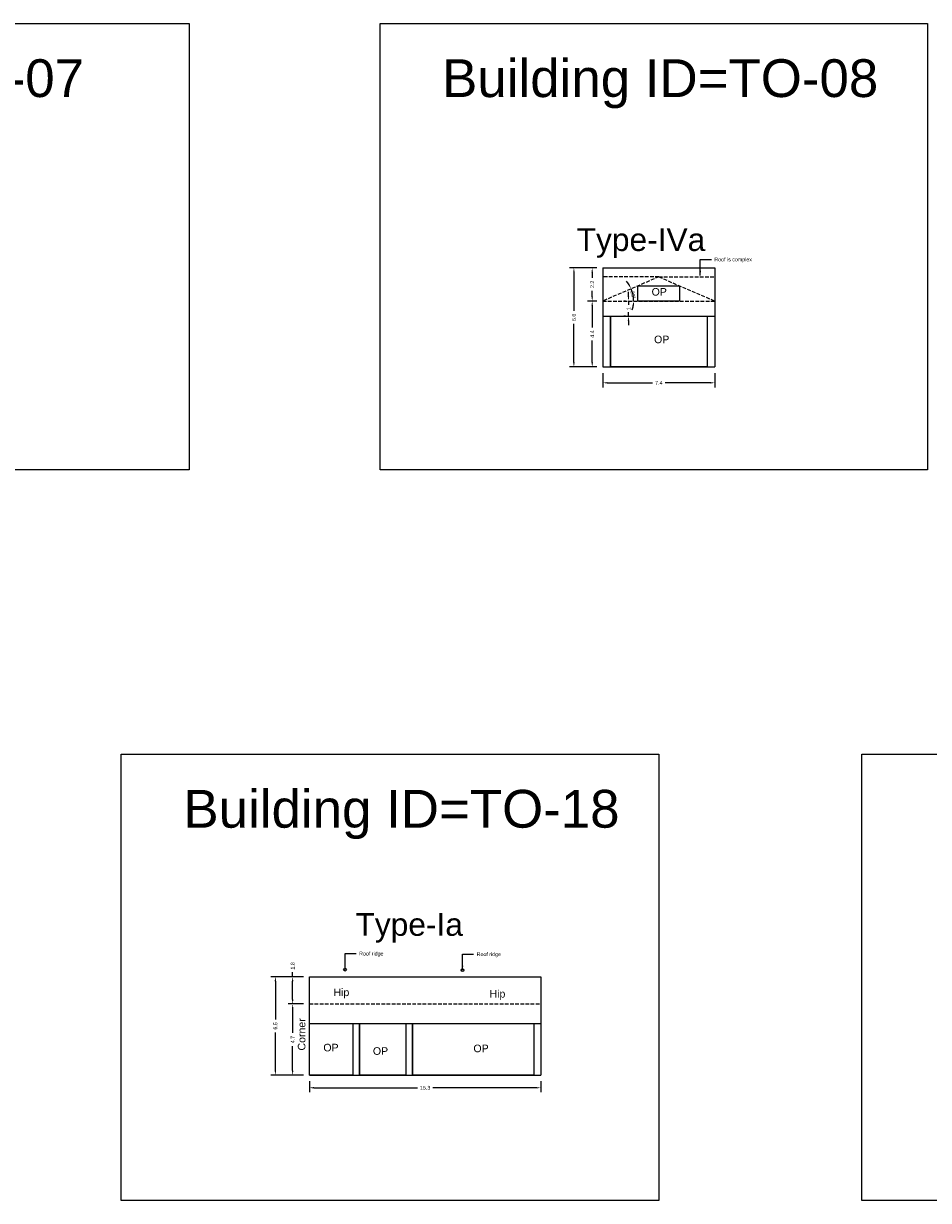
# Model space of a CAD drawing. Header units: metres. Extents: x 3416649 to 3417130, y -6713042 to -6712690.
# Tile 67 of 70: x 3416953 to 3417013, y -6712768 to -6712690. Entities that reach past the tile are written whole.
import ezdxf

# ---------------------------------------------------------------- set-up
doc = ezdxf.new("R2010")
doc.units = ezdxf.units.M
doc.linetypes.add('ACAD_ISO02W100', pattern=[15, 12, -3])
doc.layers.add('Dotted', color=7, linetype='ACAD_ISO02W100', plot=False)
doc.styles.get("Standard").update_dxf_attribs({"font": 'arial.ttf'})
doc.dimstyles.new('ISO-25', dxfattribs={"dimtxt": 0.25, "dimasz": 0.3, "dimexe": 0.3, "dimexo": 0.4, "dimgap": 0.2, "dimtad": 0, "dimdec": 1, "dimdsep": 46, "dimtxsty": 'Standard', "dimcen": 2.5, "dimadec": 0, "dimazin": 0, "dimtfac": 1, "dimtdec": 1, "dimtmove": 0, "dimatfit": 3, "dimfxl": 1, "dimarcsym": 0})

# ---------------------------------------------------------------- blocks, each defined once
blk = doc.blocks.new('*D56')
at = {"color": 0, "lineweight": -2, "transparency": 16777216}
for p, q in [((3416993.097, -6712708.429), (3416992.983, -6712708.429)), ((3416993.283, -6712708.129), (3416993.283, -6712707.829)), ((3416993.283, -6712708.429), (3416993.283, -6712708.683)), ((3416993.283, -6712709.429), (3416993.283, -6712709.175)), ((3416993.097, -6712709.429), (3416992.983, -6712709.429)), ((3416993.283, -6712709.729), (3416993.283, -6712710.029))]:
    blk.add_line(p, q, dxfattribs=at)
at = {"color": 0, "transparency": 16777216}
for points in [[(3416993.233, -6712708.129), (3416993.333, -6712708.129), (3416993.283, -6712708.429)], [(3416993.233, -6712709.729), (3416993.333, -6712709.729), (3416993.283, -6712709.429)]]:
    blk.add_solid(points, dxfattribs=at)
at = {"layer": 'Defpoints', "color": 0, "transparency": 16777216}
for p in [(3416993.283, -6712708.429), (3416993.497, -6712708.429), (3416993.497, -6712709.429)]:
    blk.add_point(p, dxfattribs=at)
at = {"color": 0, "transparency": 16777216, "insert": (3416993.283, -6712708.929), "char_height": 0.25, "attachment_point": 5, "rotation": 90}
blk.add_mtext('1', dxfattribs=at)
blk = doc.blocks.new('*D57')
at = {"color": 0, "lineweight": -2, "transparency": 16777216}
for p, q in [((3416991.188, -6712708.429), (3416990.585, -6712708.429)), ((3416990.885, -6712708.729), (3416990.885, -6712710.177)), ((3416990.885, -6712712.489), (3416990.885, -6712711.041)), ((3416991.188, -6712712.789), (3416990.585, -6712712.789))]:
    blk.add_line(p, q, dxfattribs=at)
at = {"color": 0, "transparency": 16777216}
for points in [[(3416990.835, -6712708.729), (3416990.935, -6712708.729), (3416990.885, -6712708.429)], [(3416990.835, -6712712.489), (3416990.935, -6712712.489), (3416990.885, -6712712.789)]]:
    blk.add_solid(points, dxfattribs=at)
at = {"layer": 'Defpoints', "color": 0, "transparency": 16777216}
for p in [(3416990.885, -6712708.429), (3416991.588, -6712708.429), (3416991.588, -6712712.789)]:
    blk.add_point(p, dxfattribs=at)
at = {"color": 0, "transparency": 16777216, "insert": (3416990.885, -6712710.609), "char_height": 0.25, "attachment_point": 5, "rotation": 90}
blk.add_mtext('4.4', dxfattribs=at)
blk = doc.blocks.new('*D58')
at = {"color": 0, "lineweight": -2, "transparency": 16777216}
for p, q in [((3416991.188, -6712706.229), (3416989.376, -6712706.229)), ((3416989.676, -6712706.529), (3416989.676, -6712709.081)), ((3416989.676, -6712712.489), (3416989.676, -6712709.937)), ((3416991.188, -6712712.789), (3416989.376, -6712712.789))]:
    blk.add_line(p, q, dxfattribs=at)
at = {"color": 0, "transparency": 16777216}
for points in [[(3416989.626, -6712706.529), (3416989.726, -6712706.529), (3416989.676, -6712706.229)], [(3416989.626, -6712712.489), (3416989.726, -6712712.489), (3416989.676, -6712712.789)]]:
    blk.add_solid(points, dxfattribs=at)
at = {"layer": 'Defpoints', "color": 0, "transparency": 16777216}
for p in [(3416989.676, -6712706.229), (3416991.588, -6712706.229), (3416991.588, -6712712.789)]:
    blk.add_point(p, dxfattribs=at)
at = {"color": 0, "transparency": 16777216, "insert": (3416989.676, -6712709.509), "char_height": 0.25, "attachment_point": 5, "rotation": 90}
blk.add_mtext('6.6', dxfattribs=at)
blk = doc.blocks.new('*D59')
at = {"color": 0, "lineweight": -2, "transparency": 16777216}
for p, q in [((3416991.188, -6712706.229), (3416990.585, -6712706.229)), ((3416990.885, -6712706.529), (3416990.885, -6712706.901)), ((3416991.188, -6712708.429), (3416990.585, -6712708.429)), ((3416990.885, -6712708.129), (3416990.885, -6712707.758))]:
    blk.add_line(p, q, dxfattribs=at)
at = {"color": 0, "transparency": 16777216}
for points in [[(3416990.835, -6712706.529), (3416990.935, -6712706.529), (3416990.885, -6712706.229)], [(3416990.835, -6712708.129), (3416990.935, -6712708.129), (3416990.885, -6712708.429)]]:
    blk.add_solid(points, dxfattribs=at)
at = {"layer": 'Defpoints', "color": 0, "transparency": 16777216}
for p in [(3416990.885, -6712706.229), (3416991.588, -6712706.229), (3416991.588, -6712708.429)]:
    blk.add_point(p, dxfattribs=at)
at = {"color": 0, "transparency": 16777216, "insert": (3416990.885, -6712707.329), "char_height": 0.25, "attachment_point": 5, "rotation": 90}
blk.add_mtext('2.2', dxfattribs=at)
blk = doc.blocks.new('*D60')
at = {"color": 0, "lineweight": -2, "transparency": 16777216}
for p, q in [((3416991.588, -6712713.189), (3416991.588, -6712714.135)), ((3416991.888, -6712713.835), (3416994.862, -6712713.835)), ((3416998.688, -6712713.835), (3416995.714, -6712713.835)), ((3416998.988, -6712713.189), (3416998.988, -6712714.135))]:
    blk.add_line(p, q, dxfattribs=at)
at = {"color": 0, "transparency": 16777216}
for points in [[(3416991.888, -6712713.785), (3416991.888, -6712713.885), (3416991.588, -6712713.835)], [(3416998.688, -6712713.785), (3416998.688, -6712713.885), (3416998.988, -6712713.835)]]:
    blk.add_solid(points, dxfattribs=at)
at = {"layer": 'Defpoints', "color": 0, "transparency": 16777216}
for p in [(3416991.588, -6712712.789), (3416998.988, -6712712.789), (3416998.988, -6712713.835)]:
    blk.add_point(p, dxfattribs=at)
at = {"color": 0, "transparency": 16777216, "insert": (3416995.288, -6712713.835), "char_height": 0.25, "attachment_point": 5}
blk.add_mtext('7.4', dxfattribs=at)
blk = doc.blocks.new('*D61')
at = {"color": 0, "lineweight": -2, "transparency": 16777216}
for start, end in [(31.8308, 40.27638), (0, 23.38522), (343.10884, 351.55442)]:
    blk.add_arc((3416991.588, -6712708.429), 2.037, start, end, dxfattribs=at)
at = {"color": 0, "transparency": 16777216}
for points in [[(3416993.363, -6712707.332), (3416993.274, -6712707.378), (3416993.458, -6712707.621)], [(3416993.553, -6712708.725), (3416993.653, -6712708.732), (3416993.625, -6712708.429)]]:
    blk.add_solid(points, dxfattribs=at)
at = {"layer": 'Defpoints', "color": 0, "transparency": 16777216}
for p in [(3416995.288, -6712706.829), (3416991.588, -6712708.429), (3416991.588, -6712708.429), (3416993.55, -6712707.882), (3416998.988, -6712708.429)]:
    blk.add_point(p, dxfattribs=at)
at = {"color": 0, "transparency": 16777216, "insert": (3416993.583, -6712708.016), "char_height": 0.25, "attachment_point": 5, "rotation": 281.69261}
blk.add_mtext('23°', dxfattribs=at)
blk = doc.blocks.new('*D143')
at = {"color": 0, "lineweight": -2, "transparency": 16777216}
for p, q in [((3416971.798, -6712754.904), (3416970.788, -6712754.904)), ((3416971.088, -6712755.204), (3416971.088, -6712756.821)), ((3416971.088, -6712759.304), (3416971.088, -6712757.687)), ((3416971.798, -6712759.604), (3416970.788, -6712759.604))]:
    blk.add_line(p, q, dxfattribs=at)
at = {"color": 0, "transparency": 16777216}
for points in [[(3416971.038, -6712755.204), (3416971.138, -6712755.204), (3416971.088, -6712754.904)], [(3416971.038, -6712759.304), (3416971.138, -6712759.304), (3416971.088, -6712759.604)]]:
    blk.add_solid(points, dxfattribs=at)
at = {"layer": 'Defpoints', "color": 0, "transparency": 16777216}
for p in [(3416971.088, -6712754.904), (3416972.198, -6712754.904), (3416972.198, -6712759.604)]:
    blk.add_point(p, dxfattribs=at)
at = {"color": 0, "transparency": 16777216, "insert": (3416971.088, -6712757.254), "char_height": 0.25, "attachment_point": 5, "rotation": 90}
blk.add_mtext('4.7', dxfattribs=at)
blk = doc.blocks.new('*D144')
at = {"color": 0, "lineweight": -2, "transparency": 16777216}
for p, q in [((3416971.798, -6712753.104), (3416970.788, -6712753.104)), ((3416971.088, -6712753.104), (3416971.088, -6712752.804)), ((3416971.088, -6712754.604), (3416971.088, -6712753.404)), ((3416971.798, -6712754.904), (3416970.788, -6712754.904))]:
    blk.add_line(p, q, dxfattribs=at)
at = {"color": 0, "transparency": 16777216}
for points in [[(3416971.038, -6712753.404), (3416971.138, -6712753.404), (3416971.088, -6712753.104)], [(3416971.038, -6712754.604), (3416971.138, -6712754.604), (3416971.088, -6712754.904)]]:
    blk.add_solid(points, dxfattribs=at)
at = {"layer": 'Defpoints', "color": 0, "transparency": 16777216}
for p in [(3416971.088, -6712753.104), (3416972.198, -6712753.104), (3416972.198, -6712754.904)]:
    blk.add_point(p, dxfattribs=at)
at = {"color": 0, "transparency": 16777216, "insert": (3416971.088, -6712752.388), "char_height": 0.25, "attachment_point": 5, "rotation": 90}
blk.add_mtext('1.8', dxfattribs=at)
blk = doc.blocks.new('*D145')
at = {"color": 0, "lineweight": -2, "transparency": 16777216}
for p, q in [((3416971.798, -6712753.104), (3416969.647, -6712753.104)), ((3416969.947, -6712753.404), (3416969.947, -6712755.925)), ((3416969.947, -6712759.304), (3416969.947, -6712756.783)), ((3416971.798, -6712759.604), (3416969.647, -6712759.604))]:
    blk.add_line(p, q, dxfattribs=at)
at = {"color": 0, "transparency": 16777216}
for points in [[(3416969.897, -6712753.404), (3416969.997, -6712753.404), (3416969.947, -6712753.104)], [(3416969.897, -6712759.304), (3416969.997, -6712759.304), (3416969.947, -6712759.604)]]:
    blk.add_solid(points, dxfattribs=at)
at = {"layer": 'Defpoints', "color": 0, "transparency": 16777216}
for p in [(3416969.947, -6712753.104), (3416972.198, -6712753.104), (3416972.198, -6712759.604)]:
    blk.add_point(p, dxfattribs=at)
at = {"color": 0, "transparency": 16777216, "insert": (3416969.947, -6712756.354), "char_height": 0.25, "attachment_point": 5, "rotation": 90}
blk.add_mtext('6.5', dxfattribs=at)
blk = doc.blocks.new('*D146')
at = {"color": 0, "lineweight": -2, "transparency": 16777216}
for p, q in [((3416972.198, -6712760.004), (3416972.198, -6712760.743)), ((3416972.498, -6712760.443), (3416979.33, -6712760.443)), ((3416987.188, -6712760.443), (3416980.356, -6712760.443)), ((3416987.488, -6712760.004), (3416987.488, -6712760.743))]:
    blk.add_line(p, q, dxfattribs=at)
at = {"color": 0, "transparency": 16777216}
for points in [[(3416972.498, -6712760.393), (3416972.498, -6712760.493), (3416972.198, -6712760.443)], [(3416987.188, -6712760.393), (3416987.188, -6712760.493), (3416987.488, -6712760.443)]]:
    blk.add_solid(points, dxfattribs=at)
at = {"layer": 'Defpoints', "color": 0, "transparency": 16777216}
for p in [(3416972.198, -6712759.604), (3416987.488, -6712759.604), (3416987.488, -6712760.443)]:
    blk.add_point(p, dxfattribs=at)
at = {"color": 0, "transparency": 16777216, "insert": (3416979.843, -6712760.443), "char_height": 0.25, "attachment_point": 5}
blk.add_mtext('15.3', dxfattribs=at)

msp = doc.modelspace()

# ---------------------------------------------------------------- linework, layer by layer
for points in [[(3416924.373, -6712690.082), (3416964.252, -6712690.082), (3416964.252, -6712719.589), (3416924.373, -6712719.589)], [(3416976.862, -6712690.082), (3417013.052, -6712690.082), (3417013.052, -6712719.589), (3416976.862, -6712719.589)], [(3416993.911, -6712707.425), (3416996.665, -6712707.425), (3416996.665, -6712708.429), (3416993.911, -6712708.429)], [(3416992.088, -6712709.429), (3416998.488, -6712709.429), (3416998.488, -6712712.789), (3416992.088, -6712712.789)], [(3416959.764, -6712738.386), (3416995.288, -6712738.386), (3416995.288, -6712767.893), (3416959.764, -6712767.893)], [(3417008.714, -6712738.386), (3417042.575, -6712738.386), (3417042.575, -6712767.893), (3417008.714, -6712767.893)], [(3416972.198, -6712756.204), (3416975.062, -6712756.204), (3416975.062, -6712759.604), (3416972.198, -6712759.604)], [(3416975.512, -6712756.204), (3416978.562, -6712756.204), (3416978.562, -6712759.604), (3416975.512, -6712759.604)], [(3416979.012, -6712756.204), (3416987.038, -6712756.204), (3416987.038, -6712759.604), (3416979.012, -6712759.606)]]:
    msp.add_lwpolyline(points, close=True)
for points in [[(3416991.588, -6712706.229), (3416998.988, -6712706.229)], [(3416991.588, -6712706.229), (3416991.588, -6712712.789)], [(3416998.988, -6712706.229), (3416998.988, -6712712.789)], [(3416991.588, -6712709.429), (3416998.988, -6712709.429)], [(3416992.088, -6712709.429), (3416992.088, -6712712.789)], [(3416998.488, -6712709.429), (3416998.488, -6712712.789)], [(3416991.588, -6712712.789), (3416998.988, -6712712.789)], [(3416972.198, -6712753.104), (3416987.488, -6712753.104)], [(3416972.198, -6712759.604), (3416972.198, -6712753.104)], [(3416987.488, -6712753.104), (3416987.488, -6712759.604)], [(3416972.198, -6712756.204), (3416987.488, -6712756.204)], [(3416975.062, -6712756.204), (3416975.062, -6712759.604)], [(3416975.512, -6712756.204), (3416975.512, -6712759.604)], [(3416978.562, -6712756.204), (3416978.562, -6712759.604)], [(3416979.012, -6712756.204), (3416979.012, -6712759.604)], [(3416987.038, -6712756.204), (3416987.038, -6712759.604)], [(3416972.198, -6712759.604), (3416987.488, -6712759.604)]]:
    msp.add_lwpolyline(points)
for centre in [(3416974.548, -6712752.635), (3416982.318, -6712752.675)]:
    msp.add_circle(centre, 0.0898)
at = {"layer": 'Dotted', "ltscale": 0.02}
for points in [[(3416995.288, -6712706.829), (3416991.588, -6712708.429)], [(3416995.288, -6712706.829), (3416991.588, -6712706.829)], [(3416995.288, -6712706.829), (3416998.988, -6712708.429)], [(3416995.288, -6712706.829), (3416998.988, -6712706.829)], [(3416991.588, -6712708.429), (3416998.988, -6712708.429)], [(3416972.198, -6712754.904), (3416987.488, -6712754.904)]]:
    msp.add_lwpolyline(points, dxfattribs=at)

# ---------------------------------------------------------------- texts
for s, width, heights, insert, char_height, attachment_point in [('Building ID=TO-07', 67.86454, [0.517], (3416928.478, -6712692.443), 2.5, 1), ('Building ID=TO-08', 67.86454, [0.517], (3416980.967, -6712692.443), 2.5, 1), ('Type-IVa ', 9.99112, [0.517], (3416989.858, -6712703.621), 1.5, 1), ('OP', 67.86454, [0], (3416995.82, -6712707.569), 0.5, 3), ('OP', 67.86454, [0], (3416995.985, -6712710.716), 0.5, 3), ('Building ID=TO-18', 67.86454, [0.517], (3416963.87, -6712740.747), 2.5, 1), ('Type-Ia ', 9.99112, [0.517], (3416975.24, -6712748.896), 1.5, 1), ('Hip', 67.86454, [0], (3416973.785, -6712753.882), 0.5, 1), ('Hip', 67.86454, [0], (3416984.098, -6712753.98), 0.5, 1), ('OP', 67.86454, [0], (3416974.127, -6712757.537), 0.5, 3), ('OP', 67.86454, [0], (3416977.399, -6712757.763), 0.5, 3), ('OP', 67.86454, [0], (3416984.045, -6712757.591), 0.5, 3)]:
    msp.add_mtext_dynamic_manual_height_columns(s, width=width, gutter_width=12.5, heights=heights, dxfattribs=dict(insert=insert, char_height=char_height, attachment_point=attachment_point))
at = {"char_height": 0.25, "attachment_point": 1}
for s, insert in [('Roof is complex', (3416998.959, -6712705.557)), ('Roof ridge', (3416975.48, -6712751.447)), ('Roof ridge', (3416983.25, -6712751.488))]:
    msp.add_mtext(s, dxfattribs=dict(at, insert=insert))
at = {"insert": (3416971.43, -6712757.982), "char_height": 0.5, "attachment_point": 1, "rotation": 90}
msp.add_mtext_dynamic_manual_height_columns('Corner', width=67.86454, gutter_width=12.5, heights=[0], dxfattribs=at)

# ---------------------------------------------------------------- dimensions: what is measured, and where the dimension line sits
for base, p1, p2, picture, middle in [((3416989.676, -6712706.229), (3416991.588, -6712712.789), (3416991.588, -6712706.229), '*D58', (3416989.676, -6712709.509)), ((3416990.885, -6712706.229), (3416991.588, -6712708.429), (3416991.588, -6712706.229), '*D59', (3416990.885, -6712707.329)), ((3416990.885, -6712708.429), (3416991.588, -6712712.789), (3416991.588, -6712708.429), '*D57', (3416990.885, -6712710.609)), ((3416993.283, -6712708.429), (3416993.497, -6712709.429), (3416993.497, -6712708.429), '*D56', (3416993.283, -6712708.929)), ((3416971.088, -6712753.104), (3416972.198, -6712754.904), (3416972.198, -6712753.104), '*D144', (3416971.088, -6712752.388)), ((3416969.947, -6712753.104), (3416972.198, -6712759.604), (3416972.198, -6712753.104), '*D145', (3416969.947, -6712756.354)), ((3416971.088, -6712754.904), (3416972.198, -6712759.604), (3416972.198, -6712754.904), '*D143', (3416971.088, -6712757.254))]:
    dim = msp.add_linear_dim(base=base, p1=p1, p2=p2, angle=90, dimstyle='ISO-25')
    dim.commit()
    dim.dimension.update_dxf_attribs({"geometry": picture, "text_midpoint": middle})
dim = msp.add_angular_dim_2l(base=(3416993.55, -6712707.882), line1=((3416991.588, -6712708.429), (3416998.988, -6712708.429)), line2=((3416995.288, -6712706.829), (3416991.588, -6712708.429)), dimstyle='ISO-25')
dim.commit()
dim.dimension.update_dxf_attribs({"geometry": '*D61', "text_midpoint": (3416993.583, -6712708.016), "dimtype": 162})
for base, p1, p2, picture, middle in [((3416998.988, -6712713.835), (3416991.588, -6712712.789), (3416998.988, -6712712.789), '*D60', (3416995.288, -6712713.835)), ((3416987.488, -6712760.443), (3416972.198, -6712759.604), (3416987.488, -6712759.604), '*D146', (3416979.843, -6712760.443))]:
    dim = msp.add_linear_dim(base=base, p1=p1, p2=p2, dimstyle='ISO-25')
    dim.commit()
    dim.dimension.update_dxf_attribs({"geometry": picture, "text_midpoint": middle})

# ---------------------------------------------------------------- leaders
at = {"annotation_type": 0, "has_hookline": 1, "hookline_direction": 0}
for points, text_width in [([(3416998.031, -6712706.73), (3416998.031, -6712705.682), (3416998.759, -6712705.682)], 2.454), ([(3416974.552, -6712752.62), (3416974.552, -6712751.572), (3416975.28, -6712751.572)], 1.569), ([(3416982.322, -6712752.66), (3416982.322, -6712751.613), (3416983.05, -6712751.613)], 1.569)]:
    msp.add_leader(points, dimstyle='ISO-25', override={"dimgap": 0.2, "dimtad": 0}, dxfattribs=dict(at, text_width=text_width))

doc.saveas('drawing.dxf')
